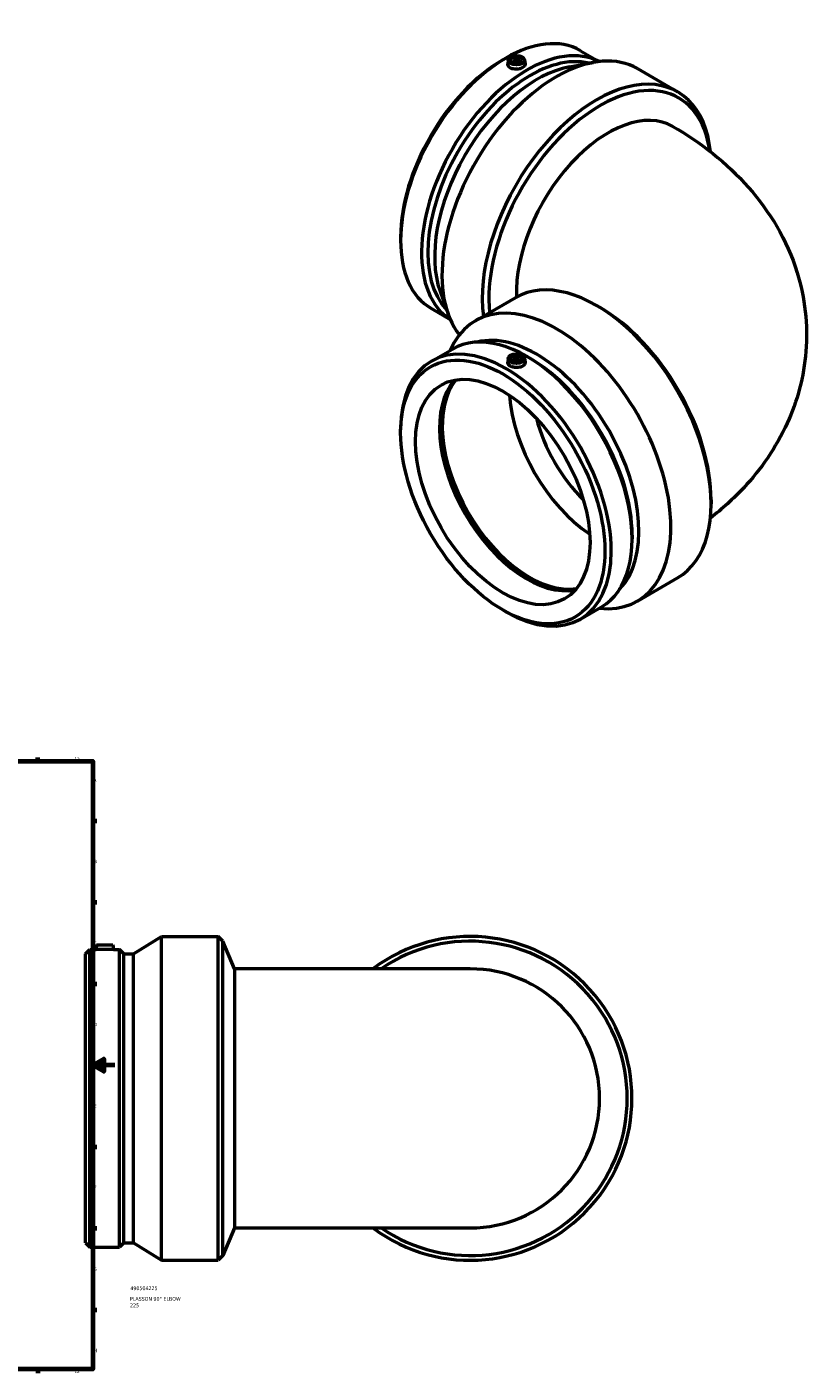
# Model space of a CAD drawing. Header units: millimetres. Extents: x -796 to 1473, y -1016 to 1243.
# Tile 6 of 6: x 761 to 1473, y 17 to 1243. Entities that reach past the tile are written whole.
import ezdxf

# ---------------------------------------------------------------- set-up
doc = ezdxf.new("R2010")
doc.units = ezdxf.units.MM
for name, color, linetype, lineweight in [('Border (ANSI)', 7, 'Continuous', 70), ('Title (ISO)', 7, 'Continuous', 50), ('Visible (ANSI)', 7, 'Continuous', 50)]:
    doc.layers.add(name, color=color, linetype=linetype, lineweight=lineweight)
doc.styles.add('Note Text (ANSI)', font='tahoma.ttf')
doc.styles.add('Note Text (ISO)', font='tahoma.ttf')

# ---------------------------------------------------------------- blocks, each defined once
blk = doc.blocks.new('Borders Default Border')
at = {"layer": 'Border (ANSI)'}
for p, q in [((770.9, 574), (770.9, 577.4)), ((821, 519.7), (824.4, 519.7)), ((821, 445.5), (824.4, 445.5)), ((821, 371.2), (824.4, 371.2)), ((821, 222.7), (824.4, 222.7)), ((821, 148.5), (824.4, 148.5)), ((821, 74.3), (824.4, 74.3)), ((770.9, 20), (770.9, 16.6))]:
    blk.add_line(p, q, dxfattribs=at)
at = {"layer": 'Border (ANSI)', "flags": 128}
for points in [[(20, 20), (20, 574), (821, 574), (821, 20), (20, 20)], [(841, 297), (821, 297), (831, 302.8), (831, 291.2), (821, 297)]]:
    blk.add_lwpolyline(points, dxfattribs=at)
at = {"layer": 'Border (ANSI)', "char_height": 3.05, "attachment_point": 7, "style": 'Note Text (ANSI)'}
for s, insert in [('12', (804.1, 574.4)), ('A', (821.6, 555.4)), ('B', (822, 481.1)), ('C', (821.8, 406.8)), ('D', (821.8, 332.6)), ('E', (822.1, 258.4)), ('F', (822.1, 184.1)), ('G', (821.7, 109.8)), ('H', (821.8, 35.6)), ('12', (804.1, 16.6))]:
    blk.add_mtext(s, dxfattribs=dict(at, insert=insert))
blk = doc.blocks.new('Title Blocks ISO')
at = {"layer": 'Title (ISO)', "style": 'Note Text (ISO)'}
for tag, p in [('PART_NUMBER_001', (34.1, 72.1)), ('DESCRIPTION_001', (33.7, 62.4)), ('DESCRIPTION_002', (33.8, 56.5))]:
    blk.add_attdef(tag, p, '', height=3.5, dxfattribs=at)

msp = doc.modelspace()

# ---------------------------------------------------------------- linework, layer by layer
at = {"layer": 'Visible (ANSI)'}
for p, q in [((1194.446, 1212.945), (1197.325, 1214.607)), ((1265.175, 1221.328), (1282.324, 1211.427)), ((1199.367, 1212.885), (1198.983, 1209.306)), ((1204.852, 1212.617), (1204.852, 1209.971)), ((1208.852, 1212.617), (1208.852, 1209.971)), ((1214.338, 1212.885), (1214.725, 1209.283)), ((1255.318, 1206.596), (1276.834, 1210.604)), ((1317.128, 1204.958), (1353.756, 1183.811)), ((1101.37, 1051.733), (1101.37, 1048.409)), ((1137.304, 1002.191), (1144.591, 981.553)), ((1169.628, 975.278), (1206.256, 996.425)), ((1129.475, 986.289), (1146.624, 976.388)), ((1283.061, 987.356), (1280.006, 989.119)), ((1129.475, 938.47), (1148.53, 949.471)), ((1199.367, 941.028), (1198.98, 937.426)), ((1204.852, 940.76), (1204.852, 938.115)), ((1208.852, 940.76), (1208.852, 938.115)), ((1214.338, 941.028), (1214.722, 937.449)), ((1219.259, 941.088), (1216.38, 942.75)), ((1101.37, 873.025), (1101.37, 876.349)), ((1384.304, 811.997), (1384.304, 808.47)), ((1312.334, 779.876), (1312.334, 776.552)), ((1317.128, 719.8), (1353.756, 740.947)), ((1194.446, 711.814), (1197.325, 710.152)), ((1265.175, 703.43), (1284.23, 714.432)), ((824.237, 406.833), (823.861, 402.533)), ((824.237, 406.833), (839.237, 406.833)), ((839.237, 406.833), (839.613, 402.533)), ((858.054, 398.462), (883.392, 414.333)), ((883.392, 119.333), (883.392, 414.333)), ((883.392, 414.333), (935.192, 414.333)), ((935.192, 119.333), (935.192, 414.333)), ((939.512, 410.013), (935.192, 414.333)), ((939.512, 123.653), (939.512, 410.013)), ((949.942, 384.833), (939.512, 410.013)), ((814.192, 398.462), (818.263, 402.533)), ((814.192, 135.204), (814.192, 398.462)), ((818.263, 131.133), (818.263, 402.533)), ((818.263, 402.533), (823.861, 402.533)), ((839.613, 402.533), (845.211, 402.533)), ((845.211, 131.133), (845.211, 402.533)), ((849.282, 398.462), (845.211, 402.533)), ((849.282, 135.204), (849.282, 398.462)), ((849.282, 398.462), (858.054, 398.462)), ((858.054, 135.204), (858.054, 398.462)), ((949.942, 384.833), (949.942, 148.833)), ((1164.692, 384.833), (949.942, 384.833)), ((949.942, 148.833), (939.512, 123.653)), ((949.942, 148.833), (1164.692, 148.833)), ((814.192, 135.204), (818.263, 131.133)), ((849.282, 135.204), (845.211, 131.133)), ((849.282, 135.204), (858.054, 135.204)), ((858.054, 135.204), (883.392, 119.333)), ((818.263, 131.133), (845.211, 131.133)), ((939.512, 123.653), (935.192, 119.333)), ((883.392, 119.333), (935.192, 119.333))]:
    msp.add_line(p, q, dxfattribs=at)
for radius, start, end in [(147.5, 233.130102, 126.869898), (143.18, 235.501241, 124.498759), (118, 270, 90)]:
    msp.add_arc((1164.692, 266.833), radius, start, end, dxfattribs=at)
for centre, major_axis, start_param, end_param in [((1197.325, 1103.808), (67.85, 117.52), 0, 3.14159265), ((1216.38, 1092.807), (67.85, 117.52), 0.02908605, 3.11250661), ((1243.378, 1077.219), (73.75, 127.739), 0, 2.91404166), ((1219.259, 1091.145), (65.815, 113.994), 0.16888949, 2.97270316), ((1194.446, 1105.47), (-65.814, -113.994), 3.92699082, 5.49778714), ((1225.462, 1087.563), (-65.814, -113.994), 3.60044588, 5.82433208), ((1283.061, 1054.308), (71.59, 123.997), 5.64861436, 8.75546198), ((1280.006, 1056.072), (73.75, 127.739), 5.60888494, 8.78157716), ((1290.436, 1050.051), (59, 102.191), 0, 2.40848413), ((1280.006, 868.686), (-73.75, 127.739), 3.14159265, 6.28318531), ((1243.378, 847.539), (-73.75, 127.739), 2.73887681, 6.68590115), ((1283.061, 870.45), (71.59, -123.997), 0.78539816, 2.35619449), ((1216.38, 831.952), (-67.85, 117.52), 3.14159265, 6.28318531), ((1197.325, 820.95), (-67.85, 117.52), 2.35619449, 7.06858347), ((1225.462, 837.195), (-65.814, 113.994), 3.30086771, 6.12391025), ((1219.259, 833.614), (65.814, -113.994), 0.78539816, 2.35619449), ((1216.38, 831.952), (56.25, -97.428), 3.33781608, 6.08696189), ((1218.873, 833.391), (56.625, -98.077), 3.37467905, 6.05009891), ((1218.873, 833.391), (56.25, -97.428), 3.3604644, 6.06431356), ((1280.006, 868.686), (-56.25, 97.428), 0.86413303, 2.27745962), ((1290.436, 874.708), (-48.875, 84.654), 1.11831362, 2.02327903)]:
    msp.add_ellipse(centre, major_axis=major_axis, ratio=0.57735027, start_param=start_param, end_param=end_param, dxfattribs=at)
for centre, major_axis in [((1206.852, 1212.617), (-7.5, 0)), ((1206.852, 1212.617), (5, 0)), ((1206.852, 1212.617), (-2, 0)), ((1194.446, 819.288), (-65.814, 113.994)), ((1206.852, 940.76), (7.5, 0)), ((1194.446, 819.288), (-56.25, 97.428)), ((1206.852, 940.76), (-5, 0)), ((1206.852, 940.76), (2, 0))]:
    msp.add_ellipse(centre, major_axis=major_axis, ratio=0.57735027, dxfattribs=at)
for points, knots in [([(1214.724, 1209.283), (1214.734, 1209.193), (1214.739, 1209.103), (1214.737, 1208.467), (1214.537, 1207.883), (1213.729, 1206.797), (1213.122, 1206.295), (1211.722, 1205.486), (1210.835, 1205.126), (1208.894, 1204.624), (1207.838, 1204.484), (1205.858, 1204.435), (1204.801, 1204.522), (1202.857, 1204.95), (1201.969, 1205.29), (1200.568, 1206.099), (1199.962, 1206.621), (1199.16, 1207.779), (1198.964, 1208.415), (1198.966, 1209.108), (1198.972, 1209.206), (1198.983, 1209.306)], [0.54648642, 0.54648642, 0.54648642, 0.54648642, 0.59444738, 0.59444738, 0.89149785, 0.89149785, 1.18854831, 1.18854831, 1.48559878, 1.48559878, 1.78264925, 1.78264925, 2.07987294, 2.07987294, 2.37709663, 2.37709663, 2.67432032, 2.67432032, 2.97154401, 2.97154401, 3.02027144, 3.02027144, 3.02027144, 3.02027144]), ([(1349.436, 1152.242), (1374.605, 1137.71), (1398.164, 1119.679), (1437.388, 1075.234), (1453.454, 1049.042), (1469.76, 996.259), (1472.673, 971.477), (1468.891, 924.308), (1462.803, 902.054), (1443.495, 859.571), (1429.636, 839.929), (1404.492, 812.961), (1394.316, 803.791), (1383.661, 795.488)], [4.71238898, 4.71238898, 4.71238898, 4.71238898, 5.02654825, 5.02654825, 5.3212822, 5.3212822, 5.54403843, 5.54403843, 5.75440361, 5.75440361, 5.99160618, 5.99160618, 6.1354604, 6.1354604, 6.1354604, 6.1354604]), ([(1214.722, 937.449), (1214.733, 937.35), (1214.738, 937.251), (1214.741, 936.558), (1214.545, 935.923), (1213.743, 934.765), (1213.137, 934.243), (1211.735, 933.434), (1210.848, 933.093), (1208.903, 932.666), (1207.847, 932.578), (1205.867, 932.627), (1204.811, 932.768), (1202.87, 933.269), (1201.983, 933.63), (1200.583, 934.438), (1199.975, 934.94), (1199.168, 936.026), (1198.968, 936.61), (1198.966, 937.247), (1198.971, 937.336), (1198.981, 937.426)], [1.73392182, 1.73392182, 1.73392182, 1.73392182, 1.78264925, 1.78264925, 2.07987294, 2.07987294, 2.37709663, 2.37709663, 2.67432032, 2.67432032, 2.97154401, 2.97154401, 3.26859448, 3.26859448, 3.56564494, 3.56564494, 3.86269541, 3.86269541, 4.15974588, 4.15974588, 4.20770684, 4.20770684, 4.20770684, 4.20770684]), ([(839.613, 402.533), (839.613, 402.533), (839.416, 402.521), (838.614, 402.478), (838.009, 402.447), (836.612, 402.389), (835.726, 402.359), (833.784, 402.315), (832.728, 402.303), (830.746, 402.303), (829.69, 402.315), (827.748, 402.359), (826.862, 402.389), (825.465, 402.447), (824.86, 402.478), (824.058, 402.521), (823.861, 402.533), (823.861, 402.533)], [1.18854831, 1.18854831, 1.18854831, 1.18854831, 1.48559878, 1.48559878, 1.78264925, 1.78264925, 2.07987294, 2.07987294, 2.37709663, 2.37709663, 2.67432032, 2.67432032, 2.97154401, 2.97154401, 3.26859448, 3.26859448, 3.56564494, 3.56564494, 3.56564494, 3.56564494])]:
    msp.add_open_spline(points, degree=3, knots=knots, dxfattribs=at)

# ---------------------------------------------------------------- block references
msp.add_blockref('Borders Default Border', (0, 0))
msp.add_blockref('Title Blocks ISO', (821, 20)).add_auto_attribs({'PART_NUMBER_001': '490504225', 'DESCRIPTION_001': 'PLASSON 90° ELBOW', 'DESCRIPTION_002': '225'})

doc.saveas('drawing.dxf')
